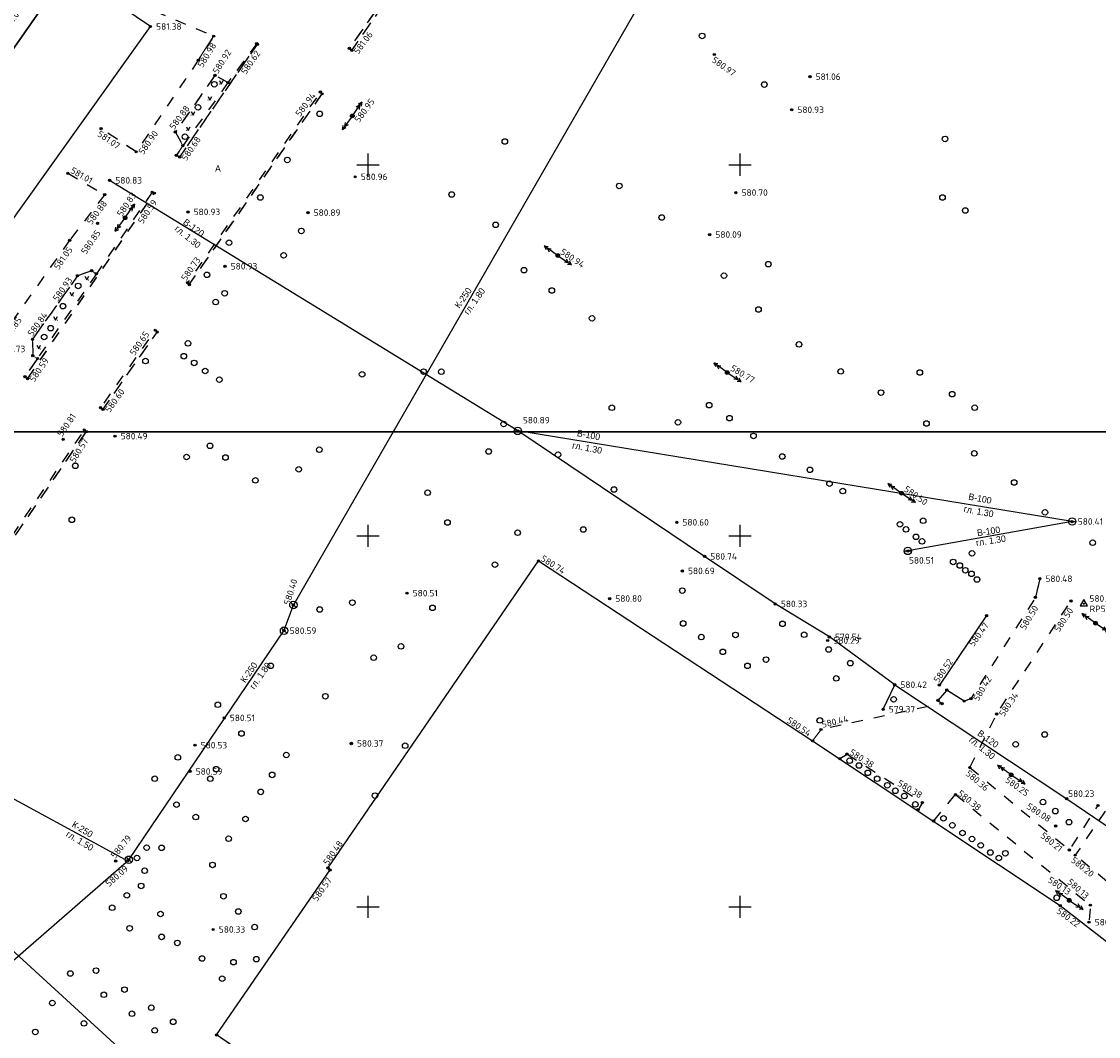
# Model space of a CAD drawing. Header units: metres. Extents: x 548732 to 549770, y 4592490 to 4594056.
# Tile 17 of 61: x 549154 to 549299, y 4592953 to 4593090. Entities that reach past the tile are written whole.
import ezdxf

# ---------------------------------------------------------------- set-up
doc = ezdxf.new("R2010")
doc.units = ezdxf.units.M
doc.header["$PDMODE"] = 32
doc.header["$PDSIZE"] = 0.3
doc.linetypes.add('Д_ТРОТ_ТРУБА', pattern=[3, 1.5, -1.5])
doc.linetypes.add('ДОРОГИ_СТРОЯЩ', pattern=[9, 8, -1])
for name, color, linetype in [('(001) Сетка', 92, 'Continuous'), ('(002) Рамка', 7, 'Continuous'), ('(003) Пункты', 7, 'Continuous'), ('(007) Здания', 7, 'Continuous'), ('(011) Колодцы', 7, 'Continuous'), ('(014) Водопровод', 5, 'ИК_Водопровод -------в--------'), ('(017) Канализация', 32, 'KANALIS_K_1'), ('(022) Возд. Линии', 7, 'Continuous'), ('(025) Дорога', 7, 'Continuous'), ('(036) Растительность', 7, 'Continuous'), ('(038) Деревья', 7, 'Continuous'), ('V-CTRL-HCPT', 150, 'Continuous'), ('V-NODE', 1, 'Continuous'), ('V-NODE-TEXT', 11, 'Continuous')]:
    doc.layers.add(name, color=color, linetype=linetype)
doc.layers.add('trubi goryachi', color=7, linetype='Continuous', lineweight=0)
doc.layers.add('Unknown Area Type', color=7, linetype='Continuous', lineweight=0)
doc.styles.add('BM-431', font='bm431.ttf')
doc.styles.add('D-431', font='d431.ttf')
doc.styles.add('S', font='txtwr', dxfattribs={"oblique": 15})
doc.styles.get("Standard").update_dxf_attribs({"font": 'simplex.shx'})
doc.linetypes.add('KANALIS_K', pattern='A,1,["<",Standard,S=1.8,R=0,X=-0.9,Y=-0.9],3,-1,["К",Standard,S=1.8,R=0,X=-0.9,Y=-0.9],-1,10', length=16)
doc.linetypes.add('KANALIS_K_1', pattern='A,1,[">",Standard,S=1.8,R=0,X=-0.9,Y=-0.9],3,-1,["К",Standard,S=1.8,R=0,X=-0.9,Y=-0.9],-1,10', length=16)
doc.linetypes.add('ИК_Водопровод -------в--------', pattern='A,9,-0.6,["В",Standard,S=1.2,R=0,X=0,Y=-0.6],-1.2', length=10.8)

# ---------------------------------------------------------------- blocks, each defined once
blk = doc.blocks.new('d')
at = {"layer": '(038) Деревья'}
blk.add_ellipse((0, 0), major_axis=(0.265, 0.265), ratio=1, start_param=5.497787, end_param=11.780972, dxfattribs=at)
blk = doc.blocks.new('strela1')
at = {"layer": '(022) Возд. Линии'}
for p, q in [((-2, 0), (-1.5, 0.25)), ((0, 0), (-2, 0)), ((-2, 0), (-1.5, -0.25)), ((-1.5, 0), (-1, 0.25)), ((-1.5, 0), (-1, -0.25))]:
    blk.add_line(p, q, dxfattribs=at)
blk = doc.blocks.new('strela2')
at = {"layer": '(022) Возд. Линии'}
for p, q in [((0, 0), (2, 0)), ((1.5, 0), (1, 0.25)), ((1.5, 0), (1, -0.25)), ((2, 0), (1.5, 0.25)), ((2, 0), (1.5, -0.25))]:
    blk.add_line(p, q, dxfattribs=at)
blk = doc.blocks.new('STOLB')
at = {"layer": '(022) Возд. Линии'}
blk.add_circle((0, 0), 0.25, dxfattribs=at)
blk = doc.blocks.new('I01172')
blk.add_line((-1, 0), (1, 0))
blk.add_circle((0, 0), 1)
at = {"style": 'S', "oblique": 15}
for tag, p in [('Z', (1.710759, 0.304264)), ('D', (1.754081, -2.326638))]:
    blk.add_attdef(tag, p, '', height=2, dxfattribs=at)
blk = doc.blocks.new('I04160')
for p, q in [((-0.5, 0), (-0.55, 0)), ((0.48, 0), (0.53, 0))]:
    blk.add_line(p, q)
blk.add_lwpolyline([(-0.5, 0.99), (0, 0), (0.51, 0.99)])
blk = doc.blocks.new('STA')
blk.add_lwpolyline([(0, 1), (-0.87, -0.5), (0.87, -0.5)], close=True)
blk.add_circle((0, 0), 0.118)
blk = doc.blocks.new('*U697', base_point=(549296.7, 4593011.35, 580.52))
at = {"layer": 'V-NODE-TEXT', "linetype": 'ByBlock', "char_height": 0.875}
for s, insert, attachment_point in [('580.52', (549297.47, 4593011.61, 580.52), 7), ('RP57', (549297.47, 4593011.09, 580.52), 1)]:
    blk.add_mtext(s, dxfattribs=dict(at, insert=insert, attachment_point=attachment_point))
blk = doc.blocks.new('*U698', base_point=(549296.705, 4593011.352, 580.525))
at = {"layer": 'V-CTRL-HCPT'}
blk.add_blockref('*U697', (549296.705, 4593011.352, 580.525), dxfattribs=at)
blk = doc.blocks.new('*U699', base_point=(549296.705, 4593011.352, 580.525))
at = {"layer": 'V-CTRL-HCPT'}
blk.add_blockref('*U698', (549296.705, 4593011.352, 580.525), dxfattribs=at)
at = {"layer": 'V-CTRL-HCPT', "xscale": 0.5833333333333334, "yscale": 0.5833333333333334, "zscale": 0.5833333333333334}
blk.add_blockref('STA', (549296.705, 4593011.352, 580.525), dxfattribs=at)
blk = doc.blocks.new('I01171')
blk.add_line((-0.722283, 0.697501), (0.702286, -0.69785))
blk.add_circle((0, 0), 1)
at = {"color": 4, "style": 'S', "oblique": 15}
blk.add_attdef('Z', (1.616431, -1.093486), '', height=2, dxfattribs=at)

msp = doc.modelspace()

# ---------------------------------------------------------------- linework, layer by layer
at = {"layer": '(001) Сетка'}
for p, q in [((549200.2, 4593072), (549200.2, 4593069)), ((549250.35, 4593072), (549250.35, 4593069)), ((549198.7, 4593070.5), (549201.7, 4593070.5)), ((549248.85, 4593070.5), (549251.85, 4593070.5)), ((549200.2, 4593022), (549200.2, 4593019)), ((549250.35, 4593022), (549250.35, 4593019)), ((549198.7, 4593020.5), (549201.7, 4593020.5)), ((549248.85, 4593020.5), (549251.85, 4593020.5)), ((549200.2, 4592972), (549200.2, 4592969)), ((549250.35, 4592972), (549250.35, 4592969)), ((549198.7, 4592970.5), (549201.7, 4592970.5)), ((549248.85, 4592970.5), (549251.85, 4592970.5))]:
    msp.add_line(p, q, dxfattribs=at)
at = {"layer": '(002) Рамка'}
for points in [[(548864.93, 4593375.02), (549632.93, 4593375.02), (549632.93, 4593034.5), (548864.93, 4593034.5)], [(548731.99, 4593034.5), (549500, 4593034.5), (549500, 4592693.98), (548731.99, 4592693.98)]]:
    msp.add_lwpolyline(points, close=True, dxfattribs=at)
at = {"layer": '(003) Пункты', "color": 7}
for p in [(549170.89, 4593089.13, 581.38), (549179.41, 4593087.83, 580.98), (549185.21, 4593086.82, 580.87), (549185.32, 4593086.73, 580.62), (549197.71, 4593086.19, 581.05), (549198.04, 4593085.92, 581.06), (549246.89, 4593085.36, 580.97), (549177.34, 4593084.59, 580.93), (549179.59, 4593082.54, 580.92), (549259.79, 4593082.37, 581.06), (549181.34, 4593081.57, 580.89), (549193.8, 4593080.32, 580.94), (549194.04, 4593080.06, 580.92), (549257.33, 4593077.91, 580.93), (549198.1, 4593077.08, 580.95), (549164.24, 4593075.37, 581.07), (549174.24, 4593074.92, 580.88), (549168.97, 4593072.24, 580.9), (549174.39, 4593071.78, 580.64), (549175.26, 4593073.06, 580.7), (549174.83, 4593071.54, 580.68), (549159.76, 4593069.35, 581.01), (549198.49, 4593068.88, 580.96), (549165.39, 4593068.4, 580.83), (549164.73, 4593066.48, 580.88), (549171.12, 4593066.81, 580.65), (549171.4, 4593066.67, 580.59), (549249.8, 4593066.75, 580.7), (549167.47, 4593063.36, 580.83), (549175.94, 4593064.15, 580.93), (549192.12, 4593064.05, 580.89), (549163.76, 4593062.62, 580.85), (549159.99, 4593060.32, 581.05), (549246.27, 4593061.09, 580.09), (549225.79, 4593058.26, 580.94), (549162.96, 4593056.22, 580.76), (549163.61, 4593055.81, 580.69), (549180.94, 4593056.82, 580.93), (549161.05, 4593055.54, 580.93), (549175.88, 4593054.6, 580.73), (549176.12, 4593054.35, 580.7), (549171.52, 4593048.21, 580.68), (549171.79, 4593047.96, 580.65), (549154.99, 4593046.98, 580.84), (549155.03, 4593044.76, 580.74), (549155.66, 4593044.39, 580.76), (549153.99, 4593041.95, 580.71), (549154.32, 4593041.67, 580.59), (549248.64, 4593042.49, 580.77), (549164.16, 4593037.77, 580.63), (549164.5, 4593037.55, 580.6), (549161.96, 4593034.78, 580.54), (549162.24, 4593034.52, 580.57), (549220.4, 4593034.63, 580.89), (549159.12, 4593033.51, 580.81), (549166.12, 4593033.93, 580.49), (549272.12, 4593026.23, 580.5), (549295.13, 4593022.42, 580.41), (549241.84, 4593022.33, 580.6), (549272.98, 4593018.46, 580.51), (549223.19, 4593017.11, 580.74), (549245.59, 4593017.72, 580.74), (549242.59, 4593015.77, 580.69), (549290.77, 4593014.71, 580.48), (549205.47, 4593012.77, 580.51), (549190.16, 4593011.17, 580.4), (549232.79, 4593012.04, 580.8), (549255.1, 4593011.32, 580.33), (549290.18, 4593012.21, 580.5), (549294.97, 4593011.7, 580.5), (549283.59, 4593009.75, 580.47), (549298.28, 4593008.72, 580.44), (549188.89, 4593007.71, 580.59), (549262.4, 4593006.87, 579.54), (549262.18, 4593006.39, 580.29), (549271.21, 4593000.43, 580.42), (549277.24, 4593000.39, 580.52), (549278.23, 4592999.71, 580.47), (549277.04, 4592998.32, 580.44), (549277.61, 4592997.89, 580.37), (549280.57, 4592998.21, 580.43), (549281.48, 4592998.54, 580.42), (549269.66, 4592997.13, 579.37), (549284.94, 4592996.48, 580.34), (549180.83, 4592995.96, 580.5), (549261.28, 4592994.4, 580.44), (549176.9, 4592992.28, 580.53), (549197.97, 4592992.52, 580.37), (549197.97, 4592992.5, 580.36), (549260.15, 4592992.87, 580.53), (549263.82, 4592990.47, 580.43), (549264.79, 4592991.08, 580.38), (549281.34, 4592989.27, 580.36), (549176.23, 4592988.75, 580.59), (549286.92, 4592988.3, 580.25), (549279.4, 4592985.63, 580.38), (549294.4, 4592985.07, 580.23), (549274.35, 4592983.59, 580.38), (549274.94, 4592984.56, 580.38), (549298.62, 4592984.15, 580.2), (549276.47, 4592982.08, 580.34), (549292.9, 4592981.39, 580.08), (549294.76, 4592978.16, 580.21), (549295.53, 4592977.46, 580.2), (549166.19, 4592976.68, 580.79), (549167.98, 4592976.85, 580.09), (549194.82, 4592975.73, 580.48), (549195.1, 4592975.47, 580.57), (549293.52, 4592970.66, 580.22), (549294.74, 4592971.38, 580.13), (549297.58, 4592970.73, 580.13), (549179.35, 4592967.45, 580.33), (549297.41, 4592968.43, 580.11), (549179.81, 4592953.24, 580.6)]:
    msp.add_point(p, dxfattribs=at)
at = {"layer": '(007) Здания'}
for p, q in [((549159.77, 4593096.69), (549133.25, 4593058.77)), ((549170.89, 4593089.13), (549159.77, 4593096.69)), ((549144.65, 4593052.43), (549170.89, 4593089.13)), ((549194.82, 4592975.73), (549223.19, 4593017.11)), ((549223.19, 4593017.11), (549260.15, 4592992.87)), ((549283.59, 4593009.75), (549277.24, 4593000.39)), ((549260.15, 4592992.87), (549293.52, 4592970.66)), ((549179.81, 4592953.24), (549195.1, 4592975.47)), ((549277.76, 4592886.25), (549179.81, 4592953.24))]:
    msp.add_line(p, q, dxfattribs=at)
at = {"layer": '(007) Здания', "color": 3, "linetype": 'ByBlock'}
msp.add_line((549195.1, 4592975.47), (549194.82, 4592975.73), dxfattribs=at)
at = {"layer": '(007) Здания'}
msp.add_lwpolyline([(549144.65, 4593052.43), (549133.25, 4593058.77), (549159.77, 4593096.69)], dxfattribs=at)
at = {"layer": '(007) Здания', "flags": 128}
for points in [[(549195.1, 4592975.47), (549194.82, 4592975.73), (549223.19, 4593017.11), (549260.15, 4592992.87)], [(549293.52, 4592970.66), (549305.55, 4592961.35), (549304.23, 4592948.99), (549304.69, 4592948.58), (549303.21, 4592946.46), (549306.01, 4592944.65), (549305.08, 4592942.43), (549304.89, 4592940.74), (549305.94, 4592924.16), (549281.01, 4592886.12), (549277.76, 4592886.25), (549179.81, 4592953.24), (549195.1, 4592975.47)]]:
    msp.add_lwpolyline(points, dxfattribs=at)
at = {"layer": '(014) Водопровод'}
for p, q in [((549255.1, 4593011.32), (549245.59, 4593017.72)), ((549262.4, 4593006.87), (549255.1, 4593011.32)), ((549271.21, 4593000.43), (549262.4, 4593006.87)), ((549269.66, 4592997.13), (549271.21, 4593000.43)), ((549271.21, 4593000.43), (549294.4, 4592985.07)), ((549294.4, 4592985.07), (549303.76, 4592978.67))]:
    msp.add_line(p, q, dxfattribs=at)
at = {"layer": '(014) Водопровод', "flags": 128}
for points in [[(549245.59, 4593017.72), (549220.4, 4593034.63), (549165.39, 4593068.38)], [(549295.13, 4593022.42), (549220.4, 4593034.63)], [(549295.13, 4593022.42), (549272.98, 4593018.48)], [(549290.46, 4592853.34), (549240.91, 4592891.21), (549228.81, 4592899.7), (549203.9, 4592917.37), (549132.31, 4592982.91)]]:
    msp.add_lwpolyline(points, dxfattribs=at)
at = {"layer": '(017) Канализация', "linetype": 'KANALIS_K'}
for p, q in [((549188.89, 4593007.71), (549190.16, 4593011.17)), ((549167.98, 4592976.85), (549188.89, 4593007.71)), ((549188.89, 4593007.71), (549188.89, 4593007.71)), ((549188.89, 4593007.71), (549188.89, 4593007.71)), ((549188.89, 4593007.71), (549188.89, 4593007.71)), ((549146.08, 4592957.82), (549167.98, 4592976.85)), ((549167.98, 4592976.85), (549167.98, 4592976.85))]:
    msp.add_line(p, q, dxfattribs=at)
at = {"layer": '(017) Канализация', "linetype": 'KANALIS_K', "flags": 128}
for points in [[(549190.16, 4593011.17), (549236.9, 4593092.29)], [(549107.96, 4593009.22), (549167.96, 4592976.62)]]:
    msp.add_lwpolyline(points, dxfattribs=at)
at = {"layer": '(025) Дорога', "linetype": 'Д_ТРОТ_ТРУБА'}
for p, q in [((549223.31, 4593122.85), (549197.71, 4593086.19)), ((549198.04, 4593085.92), (549223.55, 4593122.66)), ((549171.49, 4593091.2), (549179.41, 4593087.83)), ((549174.83, 4593071.54), (549185.32, 4593086.73)), ((549185.21, 4593086.82), (549181.34, 4593081.57)), ((549177.34, 4593084.59), (549168.97, 4593072.24)), ((549179.59, 4593082.54), (549174.24, 4593074.92)), ((549181.34, 4593081.57), (549179.59, 4593082.54)), ((549176.12, 4593054.35), (549194.04, 4593080.06)), ((549168.97, 4593072.24), (549164.24, 4593075.37)), ((549159.76, 4593069.35), (549164.73, 4593066.48)), ((549154.32, 4593041.67), (549171.4, 4593066.67)), ((549164.73, 4593066.48), (549159.99, 4593060.32)), ((549171.12, 4593066.81), (549163.61, 4593055.81)), ((549159.99, 4593060.32), (549150.55, 4593047.02)), ((549162.96, 4593056.22), (549161.05, 4593055.54)), ((549161.05, 4593055.54), (549154.99, 4593046.98)), ((549163.61, 4593055.81), (549155.66, 4593044.39)), ((549164.5, 4593037.55), (549171.79, 4593047.96)), ((549155.66, 4593044.39), (549153.99, 4593041.95)), ((549164.16, 4593037.77), (549164.5, 4593037.55)), ((549144.43, 4593008.51), (549162.24, 4593034.52)), ((549276.47, 4592982.08), (549279.4, 4592985.63)), ((549299.58, 4592983.38), (549295.53, 4592977.46))]:
    msp.add_line(p, q, dxfattribs=at)
at = {"layer": '(025) Дорога', "linetype": 'ByBlock'}
for p, q in [((549197.71, 4593086.19), (549198.04, 4593085.92)), ((549194.04, 4593080.06), (549193.8, 4593080.32)), ((549175.88, 4593054.6), (549176.12, 4593054.35)), ((549171.79, 4593047.96), (549171.52, 4593048.21)), ((549162.24, 4593034.52), (549161.96, 4593034.78)), ((549290.77, 4593014.71), (549290.18, 4593012.21)), ((549278.23, 4592999.71), (549277.04, 4592998.32)), ((549280.57, 4592998.21), (549278.23, 4592999.71)), ((549277.04, 4592998.32), (549277.61, 4592997.89)), ((549281.48, 4592998.54), (549280.57, 4592998.21)), ((549263.82, 4592990.47), (549264.79, 4592991.08)), ((549274.94, 4592984.56), (549274.35, 4592983.59))]:
    msp.add_line(p, q, dxfattribs=at)
at = {"layer": '(025) Дорога', "linetype": 'Д_ТРОТ_ТРУБА', "flags": 128}
for points in [[(549197.71, 4593086.19), (549198.04, 4593085.92), (549223.55, 4593122.66), (549223.31, 4593122.85)], [(549185.32, 4593086.73), (549185.21, 4593086.82), (549181.34, 4593081.57), (549179.59, 4593082.54), (549174.24, 4593074.92), (549175.26, 4593073.06), (549174.39, 4593071.78), (549174.83, 4593071.54)], [(549175.88, 4593054.6), (549176.12, 4593054.35), (549194.04, 4593080.06), (549193.8, 4593080.32)], [(549164.16, 4593037.77), (549164.5, 4593037.55), (549171.79, 4593047.96), (549171.52, 4593048.21)], [(549144.15, 4593008.71), (549144.43, 4593008.51), (549162.24, 4593034.52), (549161.96, 4593034.78)]]:
    msp.add_lwpolyline(points, close=True, dxfattribs=at)
for points in [[(549171.49, 4593091.2), (549179.41, 4593087.83), (549177.34, 4593084.59)], [(549177.34, 4593084.59), (549168.97, 4593072.24), (549164.24, 4593075.37)], [(549181.34, 4593081.57), (549175.26, 4593073.06)], [(549171.12, 4593066.81), (549163.61, 4593055.81), (549162.96, 4593056.22), (549161.05, 4593055.54), (549154.99, 4593046.98), (549155.03, 4593044.76), (549155.66, 4593044.39), (549153.99, 4593041.95), (549154.32, 4593041.67), (549171.4, 4593066.67)], [(549290.77, 4593014.71), (549290.18, 4593012.21), (549281.48, 4592998.54), (549280.57, 4592998.21), (549278.23, 4592999.71), (549277.04, 4592998.32), (549277.61, 4592997.89), (549261.28, 4592994.4)], [(549281.34, 4592989.27), (549284.94, 4592996.48), (549294.97, 4593011.7)], [(549281.34, 4592989.27), (549294.76, 4592978.16), (549298.62, 4592984.15)], [(549279.4, 4592985.63), (549297.58, 4592970.73), (549297.35, 4592967.7)], [(549315.19, 4592973.08), (549312.23, 4592968.97), (549308.74, 4592966.48), (549295.53, 4592977.46)]]:
    msp.add_lwpolyline(points, dxfattribs=at)
at = {"layer": '(025) Дорога', "linetype": 'Д_ТРОТ_ТРУБА'}
for points in [[(549159.76, 4593069.35), (549164.73, 4593066.48), (549159.99, 4593060.32)], [(549159.99, 4593060.32), (549150.55, 4593047.02), (549150.2, 4593046.79), (549148.65, 4593046.29), (549144.87, 4593048.88)], [(549263.82, 4592990.47), (549264.79, 4592991.08), (549274.94, 4592984.56), (549274.35, 4592983.59)]]:
    msp.add_lwpolyline(points, dxfattribs=at)
msp.add_line((549219.9, 4593034.63), (549220.9, 4593034.63))
msp.add_circle((549220.4, 4593034.63), 0.5)
at = {"layer": 'trubi goryachi', "linetype": 'ByBlock'}
msp.add_lwpolyline([(549260.15, 4592992.87), (549261.28, 4592994.4)], dxfattribs=at)
at = {"layer": 'Unknown Area Type', "linetype": 'ByBlock'}
for p, q in [((549179.41, 4593087.83), (549177.34, 4593084.59)), ((549185.32, 4593086.73), (549185.21, 4593086.82)), ((549174.24, 4593074.92), (549175.26, 4593073.06)), ((549175.26, 4593073.06), (549174.39, 4593071.78)), ((549174.39, 4593071.78), (549174.83, 4593071.54)), ((549171.4, 4593066.67), (549171.12, 4593066.81)), ((549163.61, 4593055.81), (549162.96, 4593056.22)), ((549154.99, 4593046.98), (549155.03, 4593044.76)), ((549155.03, 4593044.76), (549155.66, 4593044.39)), ((549153.99, 4593041.95), (549154.32, 4593041.67))]:
    msp.add_line(p, q, dxfattribs=at)

# ---------------------------------------------------------------- block references
at = {"layer": '(011) Колодцы', "xscale": 0.5, "yscale": 0.5, "zscale": 0.5}
for name, p in [('I01172', (549220.4, 4593034.63)), ('I01172', (549295.13, 4593022.42)), ('I01172', (549272.98, 4593018.46, 580.51)), ('I01171', (549190.16, 4593011.17)), ('I01171', (549188.9, 4593007.71)), ('I01171', (549167.98, 4592976.85))]:
    msp.add_blockref(name, p, dxfattribs=at)
at = {"layer": '(022) Возд. Линии'}
for name, p, rotation in [('strela2', (549198.24, 4593077.28, 580.95), 55.61286682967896), ('strela1', (549197.95, 4593076.87, 580.95), 54.08844323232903), ('STOLB', (549198.1, 4593077.08, 580.95), 51.00522516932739), ('strela2', (549167.61, 4593063.56, 580.83), 55.61286682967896), ('strela1', (549167.32, 4593063.15, 580.83), 54.08844323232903), ('STOLB', (549167.47, 4593063.36, 580.83), 51.00522516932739), ('strela1', (549225.58, 4593058.41, 580.94), 324.6778046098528), ('STOLB', (549225.79, 4593058.26, 580.94), 51.00522516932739), ('strela2', (549226, 4593058.12, 580.94), 326.2022282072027), ('strela1', (549248.44, 4593042.64, 580.77), 324.6778046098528), ('STOLB', (549248.64, 4593042.49, 580.77), 51.00522516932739), ('strela2', (549248.85, 4593042.35, 580.77), 326.2022282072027), ('strela1', (549271.92, 4593026.38, 580.5), 324.6778046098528), ('STOLB', (549272.12, 4593026.23, 580.5), 51.00522516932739), ('strela2', (549272.33, 4593026.09, 580.5), 326.2022282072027), ('strela1', (549298.08, 4593008.86, 580.44), 324.6778046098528), ('STOLB', (549298.28, 4593008.72, 580.44), 51.00522516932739), ('strela2', (549298.49, 4593008.58, 580.44), 326.2022282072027), ('strela1', (549286.72, 4592988.44, 580.25), 324.6778046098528), ('STOLB', (549286.92, 4592988.3, 580.25), 51.00522516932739), ('strela2', (549287.13, 4592988.16, 580.25), 326.2022282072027), ('strela1', (549294.53, 4592971.53, 580.13), 324.6778046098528), ('STOLB', (549294.74, 4592971.38, 580.13), 51.00522516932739), ('strela2', (549294.95, 4592971.24, 580.13), 326.2022282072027)]:
    msp.add_blockref(name, p, dxfattribs=dict(at, rotation=rotation))
at = {"layer": '(036) Растительность', "linetype": 'Continuous', "xscale": 0.5, "yscale": 0.5, "zscale": 0.5}
for p in [(549180.44, 4593081.35), (549178.91, 4593079.19), (549176.63, 4593077.2), (549175.99, 4593075.11), (549162.31, 4593054.99), (549160.29, 4593052.84), (549158.09, 4593049.58), (549155.83, 4593045.68)]:
    msp.add_blockref('I04160', p, dxfattribs=at)
at = {"layer": '(038) Деревья', "linetype": 'Continuous'}
for p in [(549245.25, 4593087.86), (549179.5, 4593081.35), (549253.63, 4593081.31), (549177.31, 4593078.24), (549193.7, 4593077.37), (549175.54, 4593074.28), (549218.66, 4593073.64), (549278, 4593073.98), (549189.34, 4593071.15), (549234.08, 4593067.65), (549185.71, 4593066.09), (549211.5, 4593066.5), (549277.65, 4593066.09), (549280.72, 4593064.34), (549239.81, 4593063.39), (549191.23, 4593061.58), (549217.42, 4593062.4), (549181.49, 4593060), (549188.84, 4593058.3), (549254.18, 4593057.11), (549178.5, 4593055.67), (549221.24, 4593056.3), (549248.2, 4593055.56), (549161.15, 4593054.17), (549180.9, 4593053.18), (549225, 4593053.55), (549159.09, 4593051.45), (549179.69, 4593052), (549230.41, 4593049.81), (549252.85, 4593051), (549157.44, 4593048.48), (549156.56, 4593047.29), (549175.95, 4593046.43), (549258.31, 4593046.29), (549170.22, 4593044.05), (549175.39, 4593044.7), (549176.79, 4593043.8), (549178.27, 4593042.71), (549207.71, 4593042.63), (549210.09, 4593042.61), (549263.94, 4593042.65), (549274.59, 4593042.51), (549180.18, 4593041.54), (549199.42, 4593042.26), (549269.36, 4593039.8), (549278.96, 4593039.58), (549233.08, 4593037.76), (549246.2, 4593038.1), (549281.99, 4593037.76), (549218.5, 4593035.57), (549241.99, 4593035.79), (549248.94, 4593036.35), (549275.49, 4593035.64), (549252.17, 4593033.96), (549178.91, 4593032.63), (549175.76, 4593031.12), (549181, 4593031.05), (549193.65, 4593032.1), (549216.48, 4593031.86), (549225.83, 4593031.43), (549256.05, 4593031.18), (549281.94, 4593031.6), (549160.76, 4593029.93), (549190.88, 4593029.46), (549185.04, 4593027.97), (549259.78, 4593029.39), (549233.37, 4593026.74), (549262.42, 4593027.53), (549264.21, 4593026.53), (549287.31, 4593027.68), (549208.25, 4593026.3), (549291.47, 4593023.66), (549160.3, 4593022.66), (549210.93, 4593022.29), (549275.05, 4593022.53), (549220.38, 4593020.91), (549229.24, 4593021.35), (549271.91, 4593022.05), (549272.73, 4593021.36), (549274.08, 4593020.36), (549274.89, 4593019.75), (549297.9, 4593019.57), (549281.62, 4593018.14), (549217.32, 4593016.61), (549279.09, 4593016.98), (549279.99, 4593016.5), (549280.73, 4593015.86), (549281.56, 4593015.37), (549282.31, 4593014.61), (549242.58, 4593013.12), (549193.7, 4593010.57), (549198.11, 4593011.5), (549208.91, 4593010.8), (549242.69, 4593008.69), (549256.09, 4593008.63), (549245.14, 4593006.85), (549249.75, 4593007.14), (549259, 4593007.17), (549204.67, 4593005.6), (549248.04, 4593004.86), (549262.3, 4593005.18), (549200.98, 4593004.07), (549253.87, 4593003.82), (549265.22, 4593003.34), (549187.1, 4593002.97), (549251.37, 4593002.97), (549263.33, 4593001.28), (549179.97, 4592997.73), (549194.47, 4592998.88), (549271.06, 4592998.46), (549261.11, 4592995.62), (549183.16, 4592993.86), (549291.42, 4592993.72), (549205.23, 4592992.21), (549287.52, 4592992.4), (549174.58, 4592990.64), (549189.2, 4592990.96), (549179.75, 4592989.05), (549265.15, 4592990.19), (549266.4, 4592989.54), (549171.47, 4592987.76), (549178.95, 4592987.76), (549187.3, 4592988.28), (549267.59, 4592988.56), (549268.85, 4592987.76), (549185.76, 4592985.99), (549270.22, 4592986.88), (549271.3, 4592986.14), (549201.16, 4592985.49), (549272.5, 4592985.43), (549291.2, 4592984.62), (549174.4, 4592984.27), (549274, 4592984.3), (549292.86, 4592983.4), (549177, 4592982.6), (549183.7, 4592982.34), (549277.78, 4592982.43), (549294.71, 4592981.91), (549278.98, 4592981.48), (549280.35, 4592980.45), (549181.43, 4592979.68), (549281.63, 4592979.64), (549282.81, 4592978.79), (549170.38, 4592978.47), (549172.39, 4592978.45), (549284.11, 4592977.82), (549286.13, 4592977.72), (549169.07, 4592977.08), (549179.25, 4592976.15), (549285.24, 4592977.08), (549170.11, 4592975.36), (549169.64, 4592973.32), (549167.71, 4592972.05), (549180.73, 4592971.92), (549293.05, 4592971.72), (549165.73, 4592970.38), (549172.24, 4592969.53), (549182.74, 4592969.87), (549168.08, 4592967.61), (549184.93, 4592967.77), (549172.39, 4592966.45), (549174.52, 4592965.64), (549177.85, 4592963.54), (549182.09, 4592963.04), (549185.16, 4592963.45), (549160.1, 4592961.51), (549163.56, 4592961.91), (549180.56, 4592960.82), (549164.6, 4592958.65), (549167.39, 4592959.35), (549157.66, 4592957.54), (549171, 4592956.9), (549168.39, 4592956.09), (549161.92, 4592954.79), (549173.96, 4592955.01), (549155.37, 4592953.64), (549171.47, 4592953.85)]:
    msp.add_blockref('d', p, dxfattribs=at)
at = {"layer": 'V-NODE'}
msp.add_blockref('*U699', (549296.7, 4593011.35, 580.52), dxfattribs=at)

# ---------------------------------------------------------------- texts
at = {"layer": '(003) Пункты', "color": 7}
for s, rotation, p in [('581.05', 54.1829, (549151.67, 4593088.53, 581.04)), ('581.06', 53.5925, (549198.92, 4593085.33, 581.06)), ('580.98', 58.4877, (549177.93, 4593083.51, 580.98)), ('580.92', 57.7662, (549179.95, 4593082.66, 580.92)), ('580.62', 55.4071, (549183.75, 4593082.59, 580.62)), ('580.97', 324.5049, (549246.47, 4593084.43, 580.97)), ('580.94', 53.1645, (549191.07, 4593076.91, 580.94)), ('580.95', 53.4779, (549199.02, 4593076.11, 580.95)), ('580.88', 53.7257, (549174.09, 4593075.15, 580.88)), ('581.07', 325.7005, (549163.64, 4593074.44, 581.07)), ('580.90', 54.5948, (549169.93, 4593071.79, 580.9)), ('580.68', 56.0651, (549175.73, 4593070.94, 580.68)), ('581.01', 329.9736, (549160.02, 4593069.48, 581.01)), ('580.83', 55.6705, (549167.03, 4593063.43, 580.83)), ('580.88', 53.1878, (549162.94, 4593062.34, 580.88)), ('580.59', 55.9259, (549169.85, 4593062.45, 580.59)), ('580.85', 55.4419, (549162.19, 4593058.34, 580.85)), ('581.05', 54.9229, (549158.52, 4593056.28, 581.05)), ('580.94', 326.5568, (549226.03, 4593058.55, 580.94)), ('580.73', 55.1607, (549175.68, 4593054.77, 1161.45)), ('580.93', 55.0579, (549158.38, 4593052.02, 580.93)), ('580.84', 54.3049, (549154.98, 4593047.29, 580.84)), ('580.85', 54.8808, (549151.53, 4593046.63, 580.85)), ('580.65', 55.1071, (549168.74, 4593044.71, 580.65)), ('580.59', 55.5533, (549155.22, 4593041.14, 580.59)), ('580.77', 328.5806, (549248.97, 4593042.85, 580.77)), ('580.60', 53.9447, (549165.4, 4593037.03, 580.6)), ('580.81', 55.0618, (549158.97, 4593033.78, 580.81)), ('580.57', 57.8495, (549160.68, 4593030.26, 580.57)), ('580.50', 324.8281, (549272.36, 4593026.59, 580.5)), ('580.74', 327.9948, (549223.42, 4593017.19, 580.74)), ('580.40', 72.7207, (549189.67, 4593011.1, 580.4)), ('580.50', 59.1032, (549288.79, 4593007.73, 580.5)), ('580.50', 56.4242, (549293.38, 4593007.46)), ('580.47', 54.0218, (549281.85, 4593005.49, 580.47)), ('580.52', 55.2773, (549277.11, 4593000.62, 580.52)), ('580.42', 59.229, (549282.49, 4592998.15, 580.42)), ('580.34', 55.8089, (549285.93, 4592996.05, 580.34)), ('580.54', 326.1496, (549256.57, 4592995.42, 580.53)), ('580.44', 13.1686, (549261.49, 4592994.61, 580.44)), ('580.38', 327.7274, (549265.02, 4592991.08, 580.38)), ('580.36', 319.7924, (549280.7, 4592988.32, 1160.72)), ('580.25', 324.7297, (549286.01, 4592987.39)), ('580.38', 329.5039, (549271.49, 4592986.9, 580.38)), ('580.38', 321.2546, (549279.61, 4592985.62, 580.38)), ('580.08', 327.2305, (549288.9, 4592983.8)), ('580.21', 321.6414, (549290.78, 4592979.93, 580.21)), ('580.79', 50.9827, (549166.15, 4592976.95, 580.79)), ('580.48', 55.2581, (549194.83, 4592976.03, 580.48)), ('580.09', 41.8358, (549165.32, 4592973.15, -0.67)), ('580.20', 321.5234, (549294.89, 4592976.62, 580.2)), ('580.57', 54.6629, (549193.34, 4592971.15, 580.57)), ('580.13', 326.1558, (549291.76, 4592973.9, 580.13)), ('580.13', 318.3345, (549294.39, 4592973.72, 580.13)), ('580.22', 323.7532, (549292.93, 4592969.75, 580.22))]:
    msp.add_text(s, height=0.88, rotation=rotation, dxfattribs=at).set_placement(p)
for s, p in [('581.38', (549171.66, 4593088.69, 581.38)), ('581.06', (549260.55, 4593081.93, 581.06)), ('580.93', (549258.09, 4593077.47, 580.93)), ('580.96', (549199.25, 4593068.44, 580.96)), ('580.83', (549166.16, 4593067.96, 580.83)), ('580.70', (549250.57, 4593066.31, 580.7)), ('580.93', (549176.71, 4593063.71, 580.93)), ('580.89', (549192.89, 4593063.61, 580.89)), ('580.09', (549247.04, 4593060.65, 580.09)), ('580.93', (549181.71, 4593056.38, 580.93)), ('580.73', (549150.47, 4593045.24, 580.73)), ('580.89', (549221.09, 4593035.64, 580.89)), ('580.49', (549166.88, 4593033.49, 580.49)), ('580.60', (549242.6, 4593021.88, 580.6)), ('580.41', (549295.89, 4593021.98, 580.41)), ('580.74', (549246.35, 4593017.28, 580.74)), ('580.51', (549273.13, 4593016.75, 580.51)), ('580.69', (549243.35, 4593015.33, 580.69)), ('580.48', (549291.53, 4593014.27, 580.48)), ('580.51', (549206.24, 4593012.33, 580.51)), ('580.80', (549233.55, 4593011.6, 580.8)), ('580.33', (549255.87, 4593010.88, 580.33)), ('580.59', (549189.66, 4593007.27, 580.59)), ('580.29', (549262.94, 4593005.95, 580.29)), ('579.54', (549263.16, 4593006.43, 579.54)), ('580.42', (549271.98, 4592999.99, 580.42)), ('579.37', (549270.42, 4592996.69, 579.37)), ('580.51', (549181.59, 4592995.52, 580.5)), ('580.53', (549177.66, 4592991.84, 580.53)), ('580.37', (549198.73, 4592992.08, 580.37)), ('580.59', (549176.99, 4592988.31, 580.59)), ('580.23', (549294.59, 4592985.31, 580.23)), ('580.11', (549298.17, 4592967.99, 580.11)), ('580.33', (549180.11, 4592967.01, 580.33))]:
    msp.add_text(s, height=0.88, dxfattribs=at).set_placement(p)
at = {"layer": '(014) Водопровод', "color": 0, "linetype": 'Continuous', "style": 'D-431'}
for s, rotation, p in [('В-120', 323.8627, (549175.2, 4593062.58)), ('гл. 1.30', 320.781, (549174.07, 4593061.74)), ('В-100', 349.4999, (549228.33, 4593033.94)), ('гл. 1.30', 349.4999, (549227.68, 4593032.28)), ('В-100', 349.4999, (549281.09, 4593025.38)), ('гл. 1.30', 349.4999, (549280.45, 4593023.72)), ('В-100', 8.8187, (549282.38, 4593020.44)), ('гл. 1.30', 8.8187, (549282.23, 4593019.1)), ('В-120', 323.8627, (549282.27, 4592993.7)), ('гл. 1.30', 320.781, (549281.14, 4592992.86))]:
    msp.add_text(s, height=0.88, rotation=rotation, dxfattribs=at).set_placement(p)
at = {"layer": '(017) Канализация', "color": 0, "linetype": 'Continuous', "style": 'D-431'}
for s, rotation, p in [('К-250', 54.8711, (549212.53, 4593051.08)), ('гл. 1.80', 54.8711, (549213.75, 4593050.21)), ('К-250', 54.8711, (549183.65, 4593000.61)), ('гл. 1.80', 54.8711, (549184.88, 4592999.74)), ('К-250', 328.7249, (549160.21, 4592981.36)), ('гл. 1.50', 328.7249, (549159.42, 4592980.07))]:
    msp.add_text(s, height=0.875, rotation=rotation, dxfattribs=at).set_placement(p)
at = {"layer": '(025) Дорога', "linetype": 'ДОРОГИ_СТРОЯЩ', "style": 'BM-431'}
msp.add_text('A', height=0.875, dxfattribs=at).set_placement((549179.6, 4593069.55))

doc.saveas('drawing.dxf')
